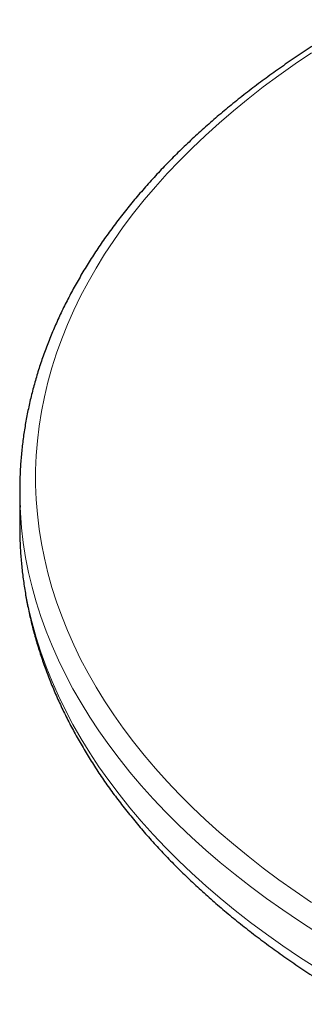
# Model space of a CAD drawing. Header units: millimetres. Extents: x 8 to 2314, y 12 to 2305.
# Tile 138 of 156: x 1771 to 1782, y 1058 to 1096. Entities that reach past the tile are written whole.
import ezdxf

# ---------------------------------------------------------------- set-up
doc = ezdxf.new("R2010")
doc.units = ezdxf.units.MM

msp = doc.modelspace()

# ---------------------------------------------------------------- linework, layer by layer
at = {"color": 7, "linetype": 'Continuous', "lineweight": 30}
msp.add_line((1771.192, 1077.804), (1771.192, 1076.45), dxfattribs=at)
at = {"color": 252, "linetype": 'Continuous', "lineweight": 0, "flags": 128}
for points in [[(1782.234, 1094.381), (1781.608, 1093.956), (1780.999, 1093.524), (1780.407, 1093.084), (1779.833, 1092.636), (1779.276, 1092.181), (1778.738, 1091.719), (1778.218, 1091.249), (1777.716, 1090.773), (1777.234, 1090.291), (1776.77, 1089.802), (1776.326, 1089.307), (1775.902, 1088.807), (1775.497, 1088.301), (1775.112, 1087.79), (1774.748, 1087.274), (1774.404, 1086.753), (1774.081, 1086.228), (1773.779, 1085.699), (1773.497, 1085.166), (1773.237, 1084.629), (1772.997, 1084.09), (1772.78, 1083.547), (1772.583, 1083.001), (1772.408, 1082.453), (1772.255, 1081.903), (1772.124, 1081.351), (1772.014, 1080.797), (1771.926, 1080.242), (1771.861, 1079.687), (1771.817, 1079.13), (1771.795, 1078.573), (1771.795, 1078.016), (1771.817, 1077.459), (1771.861, 1076.902), (1771.926, 1076.346), (1772.014, 1075.791), (1772.124, 1075.237), (1772.255, 1074.685), (1772.408, 1074.135), (1772.583, 1073.587), (1772.78, 1073.042), (1772.997, 1072.499), (1773.237, 1071.959), (1773.497, 1071.423), (1773.779, 1070.89), (1774.081, 1070.36), (1774.404, 1069.835), (1774.748, 1069.315), (1775.112, 1068.799), (1775.497, 1068.288), (1775.902, 1067.782), (1776.326, 1067.281), (1776.77, 1066.787), (1777.234, 1066.298), (1777.716, 1065.815), (1778.218, 1065.339), (1778.738, 1064.87), (1779.276, 1064.407), (1779.833, 1063.952), (1780.407, 1063.504), (1780.999, 1063.064), (1781.608, 1062.632), (1782.234, 1062.208)], [(1782.434, 1061.069), (1781.782, 1061.49), (1781.147, 1061.92), (1780.53, 1062.359), (1779.929, 1062.805), (1779.347, 1063.259), (1778.782, 1063.721), (1778.236, 1064.19), (1777.709, 1064.666), (1777.2, 1065.149), (1776.711, 1065.638), (1776.241, 1066.134), (1775.79, 1066.636), (1775.36, 1067.143), (1774.949, 1067.656), (1774.559, 1068.174), (1774.19, 1068.698), (1773.841, 1069.226), (1773.513, 1069.758), (1773.207, 1070.295), (1772.921, 1070.835), (1772.657, 1071.38), (1772.415, 1071.927), (1772.194, 1072.478), (1771.994, 1073.031), (1771.817, 1073.587), (1771.662, 1074.144), (1771.529, 1074.704), (1771.417, 1075.266), (1771.328, 1075.829), (1771.262, 1076.392), (1771.217, 1076.957), (1771.206, 1077.168)], [(1771.195, 1076.154), (1771.217, 1075.602), (1771.262, 1075.038), (1771.328, 1074.474), (1771.417, 1073.911), (1771.529, 1073.35), (1771.662, 1072.79), (1771.817, 1072.232), (1771.994, 1071.676), (1772.194, 1071.123), (1772.415, 1070.573), (1772.657, 1070.025), (1772.921, 1069.481), (1773.207, 1068.94), (1773.513, 1068.404), (1773.841, 1067.871), (1774.19, 1067.343), (1774.559, 1066.82), (1774.949, 1066.302), (1775.36, 1065.789), (1775.79, 1065.281), (1776.241, 1064.779), (1776.711, 1064.284), (1777.2, 1063.794), (1777.709, 1063.311), (1778.236, 1062.835), (1778.782, 1062.366), (1779.347, 1061.905), (1779.929, 1061.451), (1780.53, 1061.004), (1781.147, 1060.566), (1781.782, 1060.136), (1782.434, 1059.714)]]:
    msp.add_lwpolyline(points, dxfattribs=at)
at = {"color": 7, "linetype": 'Continuous', "lineweight": 30, "flags": 128}
msp.add_lwpolyline([(1771.192, 1076.45), (1771.195, 1076.167), (1771.195, 1076.154)], dxfattribs=at)
at = {"color": 7, "linetype": 'Continuous', "lineweight": 30}
msp.add_arc((1785.528, 1077.804), 14.336, 177.4489, 182.5422, dxfattribs=at)
for points, knots in [([(1783.911, 1095.632), (1783.796, 1095.565), (1783.464, 1095.372), (1782.925, 1095.046), (1782.299, 1094.652), (1781.688, 1094.25), (1781.091, 1093.84), (1780.51, 1093.423), (1779.943, 1092.998), (1779.393, 1092.566), (1778.859, 1092.127), (1778.34, 1091.682), (1777.839, 1091.23), (1777.354, 1090.771), (1776.886, 1090.307), (1776.435, 1089.837), (1776.001, 1089.36), (1775.585, 1088.879), (1775.187, 1088.392), (1774.807, 1087.901), (1774.445, 1087.404), (1774.102, 1086.903), (1773.777, 1086.398), (1773.47, 1085.889), (1773.183, 1085.376), (1772.914, 1084.86), (1772.665, 1084.34), (1772.435, 1083.818), (1772.224, 1083.292), (1772.032, 1082.765), (1771.86, 1082.235), (1771.708, 1081.703), (1771.575, 1081.17), (1771.461, 1080.635), (1771.368, 1080.099), (1771.293, 1079.562), (1771.241, 1079.024), (1771.212, 1078.657), (1771.207, 1078.469), (1771.207, 1078.46)], [0, 0, 0, 0, 0.014885, 0.043134, 0.071385, 0.099636, 0.127887, 0.156138, 0.184388, 0.212636, 0.240882, 0.269124, 0.297362, 0.325595, 0.353822, 0.382041, 0.410252, 0.438452, 0.466641, 0.494817, 0.522978, 0.551124, 0.579252, 0.607361, 0.63545, 0.663518, 0.691564, 0.719587, 0.747587, 0.775563, 0.803516, 0.831447, 0.859357, 0.887246, 0.915118, 0.942974, 0.970816, 0.998648, 1, 1, 1, 1]), ([(1771.196, 1076.137), (1771.196, 1076.122), (1771.197, 1075.925), (1771.217, 1075.546), (1771.258, 1075.001), (1771.32, 1074.457), (1771.402, 1073.914), (1771.503, 1073.372), (1771.624, 1072.831), (1771.764, 1072.292), (1771.924, 1071.755), (1772.103, 1071.22), (1772.302, 1070.687), (1772.52, 1070.156), (1772.757, 1069.629), (1773.014, 1069.104), (1773.289, 1068.583), (1773.584, 1068.065), (1773.898, 1067.551), (1774.23, 1067.041), (1774.581, 1066.536), (1774.95, 1066.035), (1775.338, 1065.539), (1775.744, 1065.048), (1776.168, 1064.562), (1776.609, 1064.082), (1777.068, 1063.608), (1777.544, 1063.14), (1778.037, 1062.678), (1778.547, 1062.223), (1779.073, 1061.775), (1779.615, 1061.334), (1780.174, 1060.9), (1780.748, 1060.473), (1781.337, 1060.054), (1781.942, 1059.642), (1782.561, 1059.239), (1783.194, 1058.844), (1783.689, 1058.548), (1783.971, 1058.385), (1784.035, 1058.348)], [0, 0, 0, 0, 0.002265, 0.029281, 0.056299, 0.083325, 0.110364, 0.137423, 0.164506, 0.191618, 0.218762, 0.245942, 0.273161, 0.30042, 0.327721, 0.355065, 0.382452, 0.40988, 0.43735, 0.464859, 0.492406, 0.519988, 0.547604, 0.57525, 0.602924, 0.630623, 0.658344, 0.686086, 0.713845, 0.741618, 0.769405, 0.797202, 0.825007, 0.85282, 0.880637, 0.908458, 0.936282, 0.964107, 0.991932, 1, 1, 1, 1])]:
    msp.add_open_spline(points, degree=3, knots=knots, dxfattribs=at)

doc.saveas('drawing.dxf')
